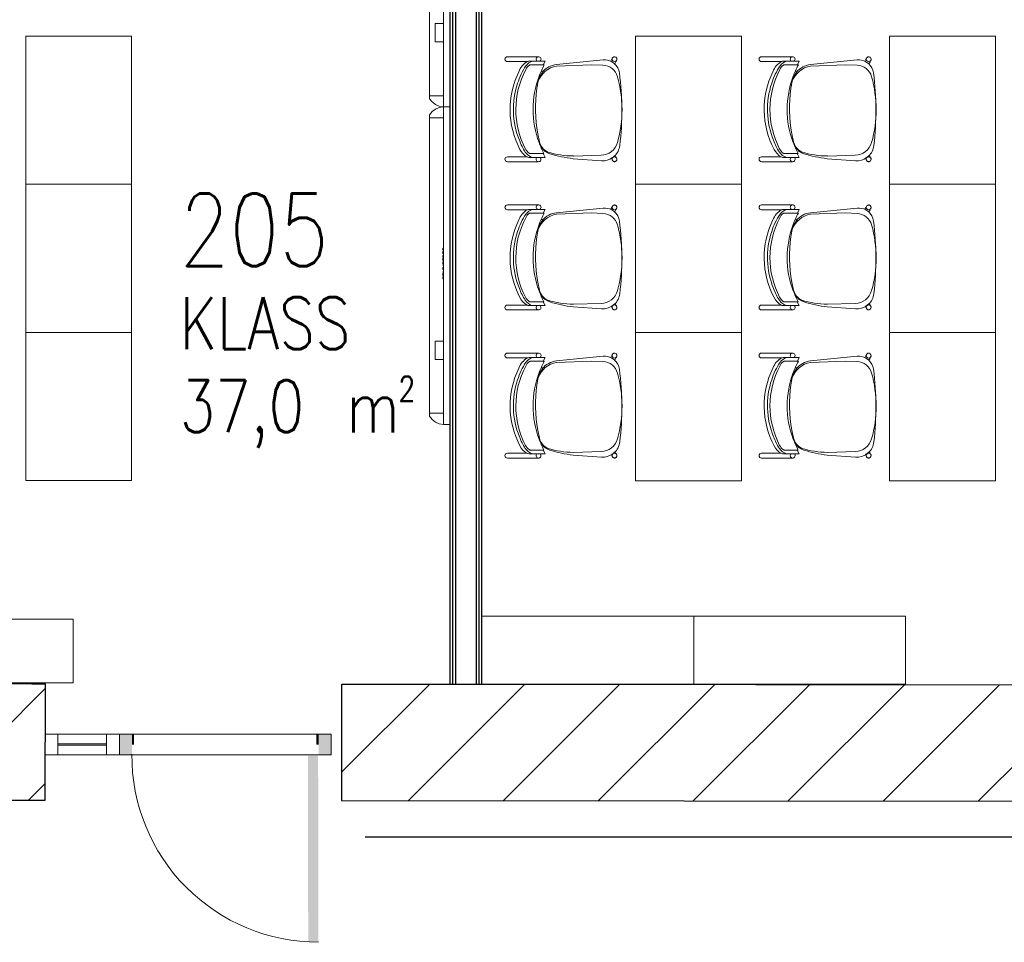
# Model space of a CAD drawing. Header units: millimetres. Extents: x 256092 to 341172, y 103077 to 145077.
# Tile 18 of 139: x 287747 to 292397, y 132751 to 137109. Entities that reach past the tile are written whole.
import ezdxf

# ---------------------------------------------------------------- set-up
doc = ezdxf.new("R2010")
doc.units = ezdxf.units.MM
for name, color, linetype, lineweight in [('0_Avatäited_Klaasitud-uks', 124, 'Continuous', 13), ('2019_DIM', 1, 'Continuous', 25), ('AVATÄIDE', 95, 'Continuous', 13), ('KIPSKARKASS', 5, 'Continuous', 25), ('MÖÖBEL', 30, 'Continuous', 18), ('Q-SPCQ', 250, 'Continuous', 9), ('SEINA VIIRUTUS', 8, 'Continuous', 18)]:
    doc.layers.add(name, color=color, linetype=linetype, lineweight=lineweight)
for name, color, linetype in [('A8HNELIOT', 6, 'Continuous'), ('A8HNUMEROT', 6, 'Continuous'), ('A8HTXT', 3, 'Continuous'), ('SEINAD', 7, 'Continuous')]:
    doc.layers.add(name, color=color, linetype=linetype)
doc.styles.add('S', font='simplex', dxfattribs={"width": 0.8})
doc.linetypes.add('ZIGZAG', pattern='A,0.00254,-5.08,[131,ltypeshp.shx,S=5.08,R=0,X=-5.08,Y=0],-10.16,[131,ltypeshp.shx,S=5.08,R=180,X=5.08,Y=0],-5.08', length=20.32254)
pattern_1 = [(45, (-1047627.23, 105532.54), (-224.5064, 224.5064), [])]

# ---------------------------------------------------------------- blocks, each defined once
blk = doc.blocks.new('A$C666145C2')
at = {"layer": 'AVATÄIDE'}
blk.add_arc((97.6, 57.5), 843.4, 0, 90.4621, dxfattribs=at)
for points in [[(93.5, 957.5), (93.5, 900.9), (0, 957.5), (0, 900.9)], [(46.7, 900.9), (46.7, 890.7), (0, 900.9), (0, 890.7)], [(97, 58.7), (941, 57.5), (97, 104.1), (940.4, 104.1)], [(47.3, 56.6), (47.3, 66.8), (0.5, 56.6), (0.5, 66.8)], [(94, 0), (94, 56.6), (0.5, 0), (0.5, 56.6)]]:
    blk.add_solid(points, dxfattribs=at)
blk = doc.blocks.new('A$C36BD55EA')
at = {"layer": '0_Avatäited_Klaasitud-uks'}
for p, q in [((290, 936.5), (60, 936.5)), ((290, 930.5), (60, 930.5))]:
    blk.add_line(p, q, dxfattribs=at)
for points in [[(0, 884.6), (1350, 884.6), (1350, 982.3), (0, 982.3)], [(60, 884.6), (0, 884.6), (0, 982.3), (60, 982.3)], [(350, 884.6), (290, 884.6), (290, 982.3), (350, 982.3)]]:
    blk.add_lwpolyline(points, close=True, dxfattribs=at)
at = {"layer": 'AVATÄIDE', "linetype": 'Continuous', "xscale": -1.044365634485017, "yscale": 1.044365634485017, "zscale": 1.044365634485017, "rotation": 90.03018427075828}
blk.add_blockref('A$C666145C2', (1350, 982.8), dxfattribs=at)
blk = doc.blocks.new('Chair-Guest-Leg-9to5_Seating-Mesh_Back-1260 - Armless-716973-1_ k sisustuse plaan')
at = {"layer": 'MÖÖBEL'}
for p, q in [((-276, 336.1), (-276, 174.7)), ((-250.7, 231.1), (-250.7, 336.1)), ((249.4, 336.3), (249.4, 232.9)), ((274.8, 174), (274.8, 336.3)), ((-252.6, 165.8), (-252.6, 221.9)), ((-233.4, 147.6), (-233.4, 216.3)), ((232.6, 216.5), (232.6, 148.3)), ((252.1, 164.7), (252.1, 223.5)), ((-252.6, 165.8), (-252.6, 137.5)), ((-202.9, 157.7), (-195, 152.5)), ((-170.2, 167.1), (-174.1, 169.6)), ((170.7, 167.3), (128.7, 177.1)), ((174.8, 170), (170.7, 167.3)), ((200.6, 156.2), (203.7, 158.2)), ((252.1, 138), (252.1, 164.7)), ((-252.6, 137.5), (-233.4, 147.6)), ((-233.4, 147.6), (-233.4, 142.6)), ((232.6, 144.1), (232.6, 148.3)), ((232.6, 148.3), (252.1, 138)), ((-234.8, 78.1), (-259.3, -166.4)), ((-227.3, 78.5), (-233.7, -105.6)), ((240.8, -155.9), (245, -10.3)), ((269.7, -157.5), (259.3, -9)), ((-233.7, -105.6), (-231.4, -165.4)), ((-253.2, -205.9), (-263.3, -211.9)), ((-239.2, -227.1), (-253.2, -205.9)), ((-250.1, -233.6), (-239.2, -227.1)), ((257.6, -209.4), (242, -229.6)), ((242, -229.6), (248.8, -233.6)), ((262, -211.9), (257.6, -209.4))]:
    blk.add_line(p, q, dxfattribs=at)
at = {"layer": 'MÖÖBEL', "flags": 128}
blk.add_lwpolyline([(274.4, -229.4), (274.5, -228.9), (274.6, -228.4), (274.7, -227.9), (274.7, -227.4), (274.8, -226.9), (274.8, -226.4), (274.8, -225.9), (274.8, -225.4), (274.7, -224.9), (274.6, -224.3), (274.6, -223.8)], dxfattribs=at)
at = {"layer": 'MÖÖBEL'}
for centre, radius, start, end in [((-263.4, 336.1), 12.6, 0, 180), ((0.8, -130.5), 452.3, 62.4007, 115.9765), ((262.1, 336.3), 12.7, 0, 180), ((-162.8, 180.8), 101.3, 109.889, 150.2182), ((-37.5, -42.5), 339.6, 106.9496, 124.1788), ((0.8, -155.6), 447.3, 62.3691, 117.8599), ((0.3, -121.6), 426.4, 67.6385, 108.7125), ((61.2, -8.5), 299.1, 56.9541, 70.1829), ((165.5, 184.5), 96.8, 29.9708, 62.4007), ((-190.5, 186.1), 64.5, 125.845, 164.155), ((-234.3, 221.9), 18.3, 154, 180), ((-214, 212.4), 19.8, 155.2915, 168.7085), ((-192, 195.5), 47.3, 110.1671, 147.8329), ((175.5, 178.3), 70.5, 38.5043, 62.3691), ((187.3, 185.3), 67.8, 17.0459, 56.9541), ((226.2, 218.6), 5.69, 16.4561, 38.5043), ((201.4, 211.3), 31.6, 9.4801, 16.4561), ((224.3, 220), 28, 7.2985, 26.7015), ((-263.5, 172.4), 12.7, 30.8599, 178.6805), ((-263.5, 172.4), 12.8, 169.8088, 328.6816), ((1, -295.5), 496.9, 114.2227, 118.1462), ((-102.2, 55.5), 127.2, 110.6022, 169.5862), ((-80.9, -97.1), 282.4, 109.2591, 115.5895), ((-112.2, 49.7), 130.9, 116.3278, 128.7013), ((1, -295.5), 496.9, 69.5261, 110.6259), ((-123.1, 66.9), 110.7, 102.8299, 115.1905), ((-47.5, -265.3), 451.4, 97.8791, 102.8299), ((-5.3, -570.3), 759.2, 79.8398, 97.8791), ((142.8, 50.8), 120.1, 61.2462, 76.6409), ((152.1, 90), 79.9, 25.4078, 76.6409), ((302.2, 439.8), 298.4, 244.7233, 250.7257), ((160.3, 91.5), 76.2, 16.9503, 58.0234), ((1, -295.5), 496.9, 62.2227, 65.9229), ((262.1, 172.5), 12.7, 7.7453, 142.2547), ((262.2, 172.4), 12.7, 217.2568, 7.229), ((-124.7, 67.1), 110.7, 129.4459, 174.2842), ((-250, -17.6), 495, 0.8532, 16.6632), ((-467, -99.6), 731.9, 7.1122, 16.9503), ((-181.4, -174.2), 78.2, 174.2842, 208.1978), ((-149, -162.2), 82.5, 182.2039, 254.3512), ((149, -153.3), 91.9, 285.6253, 358.3667), ((179.4, -163.8), 90.5, 325.1316, 4), ((-263.4, -226.3), 12.7, 95.6656, 284.3344), ((-263.4, -226.2), 12.7, 180, 186.0294), ((-262.9, -226.2), 12.7, 90, 270), ((-262.8, -226.2), 12.7, 89.716, 98.012), ((-259.8, -211.7), 3.51, 183.9649, 212.0351), ((-262.9, -226.2), 12.7, 269.8023, 90.1977), ((-262.8, -226.2), 12.7, 281.988, 332.3493), ((-248.9, -230.9), 3, 204.527, 245.473), ((-181.4, -174.2), 78.2, 220.4118, 262.7791), ((7, 1313.2), 1577.5, 262.7791, 276.6583), ((1.4, 374.4), 639.9, 254.3512, 285.6253), ((179.4, -163.8), 90.5, 276.6583, 317.5576), ((261.5, -226.2), 12.7, 89.8023, 270.1977), ((247.5, -230.9), 3, 294.527, 335.473), ((261.5, -226.2), 12.7, 207.6507, 258.012), ((262, -226.3), 12.7, 255.6656, 84.3344), ((258.4, -211.7), 3.51, 327.9649, 356.3217), ((261.5, -226.2), 12.7, 81.988, 90.284), ((261.5, -226.2), 12.7, 270, 90), ((262.1, -226.2), 12.7, 330, 84.6388)]:
    blk.add_arc(centre, radius, start, end, dxfattribs=at)
for centre, major_axis, start_param, end_param in [((-256.7, -222.8), (-6.6, 10.9), 5.680208, 6.301319), ((-256.7, -222.8), (-6.6, 10.9), 3.159727, 3.807606), ((255.4, -222.8), (6.6, 10.9), 2.475579, 3.123459), ((255.4, -222.8), (6.6, 10.9), 6.265051, 6.886162)]:
    blk.add_ellipse(centre, major_axis=major_axis, ratio=0.063399, start_param=start_param, end_param=end_param, dxfattribs=at)
blk = doc.blocks.new('Smart_Board_4805 - Model TS 600-997127-3_ k sisustuse plaan')
at = {"layer": 'Q-SPCQ'}
for p, q in [((-185.2, 228.3), (-199.5, 228.3)), ((-185.2, 228.3), (-185.2, 161.7)), ((-185.2, 228.3), (1210, 228.3)), ((68.8, 200.3), (156.1, 200.3)), ((68.8, 200.3), (68.8, 161.7)), ((156.1, 161.7), (156.1, 200.3)), ((156.1, 161.7), (156.1, 200.3)), ((1210, 161.7), (1210, 228.3)), ((1210, 228.3), (1224.3, 228.3)), ((-237.6, 161.7), (1262.4, 161.7)), ((-237.6, 130), (-237.6, 161.7)), ((449.1, 164.9), (450.7, 164.9)), ((449.1, 161.7), (449.1, 164.9)), ((450.7, 164.9), (457.2, 164.9)), ((450.7, 161.7), (450.7, 164.9)), ((450.7, 161.7), (450.7, 164.9)), ((457.2, 164.9), (458.9, 164.9)), ((457.2, 161.7), (457.2, 164.9)), ((457.3, 161.7), (457.3, 164.9)), ((458.1, 164.9), (458.1, 161.7)), ((458.9, 161.7), (458.9, 164.9)), ((465.9, 164.9), (466.6, 164.9)), ((465.9, 161.7), (465.9, 164.9)), ((466.6, 164.9), (468.8, 164.9)), ((466.6, 161.7), (466.6, 164.9)), ((468.8, 164.9), (471.9, 164.9)), ((468.8, 161.7), (468.8, 164.9)), ((471.9, 164.9), (476.2, 164.9)), ((471.9, 161.7), (471.9, 164.9)), ((476.2, 164.9), (477.8, 164.9)), ((476.2, 161.7), (476.2, 164.9)), ((476.3, 164.9), (476.3, 161.7)), ((477.1, 161.7), (477.1, 164.9)), ((477.8, 164.9), (477.8, 161.7)), ((486, 164.9), (486.8, 164.9)), ((486, 164.9), (486, 161.7)), ((486.8, 161.7), (486.8, 164.9)), ((494.3, 164.9), (494.7, 164.9)), ((494.3, 161.7), (494.3, 164.9)), ((494.4, 164.9), (495.1, 164.9)), ((494.4, 161.7), (494.4, 164.9)), ((494.7, 164.9), (496.3, 164.9)), ((494.7, 161.7), (494.7, 164.9)), ((494.8, 161.7), (494.8, 164.9)), ((495.1, 164.9), (496.7, 164.9)), ((495.1, 161.7), (495.1, 164.9)), ((496.3, 161.7), (496.3, 164.9)), ((496.7, 164.9), (499.2, 164.9)), ((496.7, 161.7), (496.7, 164.9)), ((499.2, 164.9), (501.5, 164.9)), ((499.2, 161.7), (499.2, 164.9)), ((501.5, 164.9), (503.1, 164.9)), ((501.5, 161.7), (501.5, 164.9)), ((501.9, 161.7), (501.9, 164.9)), ((502, 164.9), (504, 164.9)), ((502, 161.7), (502, 164.9)), ((503.1, 164.9), (503.6, 164.9)), ((503.1, 161.7), (503.1, 164.9)), ((503.2, 161.7), (503.2, 164.9)), ((503.6, 161.7), (503.6, 164.9)), ((504, 164.9), (504, 161.7)), ((512.2, 164.9), (513, 164.9)), ((512.2, 164.9), (512.2, 161.7)), ((513, 161.7), (513, 164.9)), ((519.5, 164.9), (521.2, 164.9)), ((519.5, 161.7), (519.5, 164.9)), ((521.2, 164.9), (524.6, 164.9)), ((521.2, 161.7), (521.2, 164.9)), ((524.6, 164.9), (525.2, 164.9)), ((524.6, 161.7), (524.6, 164.9)), ((525.2, 164.9), (525.9, 164.9)), ((525.2, 161.7), (525.2, 164.9)), ((525.9, 164.9), (529.2, 164.9)), ((525.9, 161.7), (525.9, 164.9)), ((529.2, 164.9), (530.9, 164.9)), ((529.2, 161.7), (529.2, 164.9)), ((530.9, 161.7), (530.9, 164.9)), ((535.9, 164.9), (537.7, 164.9)), ((535.9, 161.7), (535.9, 164.9)), ((537.7, 164.9), (540.1, 164.9)), ((537.7, 161.7), (537.7, 164.9)), ((540.1, 164.9), (541.4, 164.9)), ((540.8, 161.7), (540.8, 164.9)), ((541.4, 164.9), (542.8, 164.9)), ((541.4, 161.7), (541.4, 164.9)), ((541.5, 164.9), (541.5, 161.7)), ((542.3, 161.7), (542.3, 164.9)), ((542.8, 164.9), (545.4, 164.9)), ((545.4, 164.9), (547.2, 164.9)), ((545.4, 161.7), (545.4, 164.9)), ((547.2, 161.7), (547.2, 164.9)), ((552.5, 164.9), (558.7, 164.9)), ((552.5, 161.7), (552.5, 164.9)), ((558.7, 164.9), (560.3, 164.9)), ((558.7, 161.7), (558.7, 164.9)), ((560.3, 161.7), (560.3, 164.9)), ((567.3, 164.9), (568.1, 164.9)), ((567.3, 161.7), (567.3, 164.9)), ((568.1, 164.9), (570.2, 164.9)), ((568.1, 161.7), (568.1, 164.9)), ((570.2, 164.9), (573.3, 164.9)), ((570.2, 161.7), (570.2, 164.9)), ((573.3, 164.9), (577.6, 164.9)), ((573.3, 161.7), (573.3, 164.9)), ((577.6, 164.9), (579.2, 164.9)), ((577.6, 161.7), (577.6, 164.9)), ((577.7, 164.9), (577.7, 161.7)), ((578.5, 161.7), (578.5, 164.9)), ((579.2, 164.9), (579.2, 161.7)), ((585.7, 164.9), (587, 164.9)), ((585.7, 161.7), (585.7, 164.9)), ((586.7, 161.7), (586.7, 164.9)), ((587, 164.9), (588.6, 164.9)), ((587, 161.7), (587, 164.9)), ((587.3, 164.9), (587.9, 164.9)), ((587.3, 161.7), (587.3, 164.9)), ((587.9, 161.7), (587.9, 164.9)), ((588.6, 164.9), (590.4, 164.9)), ((588.6, 161.7), (588.6, 164.9)), ((590.4, 164.9), (595.1, 164.9)), ((590.4, 161.7), (590.4, 164.9)), ((595.1, 161.7), (595.1, 164.9)), ((1262.4, 161.7), (1262.4, 130)), ((1262.4, 130), (-237.6, 130))]:
    blk.add_line(p, q, dxfattribs=at)
at = {"layer": 'Q-SPCQ', "flags": 128}
for points in [[(-199.5, 228.3), (-214.8, 215.6), (-226.6, 199.7), (-234.4, 181.4), (-237.6, 161.7)], [(1262.4, 161.7), (1259.2, 181.4), (1251.5, 199.7), (1239.6, 215.6), (1224.3, 228.3)]]:
    blk.add_lwpolyline(points, dxfattribs=at)
blk = doc.blocks.new('Smart_Board_4805 - Model TS 800-997128-3_ k sisustuse plaan')
at = {"layer": 'Q-SPCQ'}
for p, q in [((-335.2, 228.3), (-349.5, 228.3)), ((-335.2, 228.3), (-335.2, 161.7)), ((-335.2, 228.3), (1360, 228.3)), ((-81.2, 200.3), (6.1, 200.3)), ((-81.2, 200.3), (-81.2, 161.7)), ((6.1, 161.7), (6.1, 200.3)), ((6.1, 161.7), (6.1, 200.3)), ((1360, 161.7), (1360, 228.3)), ((1360, 228.3), (1374.3, 228.3)), ((-387.6, 161.7), (1412.4, 161.7)), ((449.1, 164.9), (450.7, 164.9)), ((449.1, 161.7), (449.1, 164.9)), ((450.7, 164.9), (457.2, 164.9)), ((450.7, 161.7), (450.7, 164.9)), ((450.7, 161.7), (450.7, 164.9)), ((457.2, 164.9), (458.9, 164.9)), ((457.2, 161.7), (457.2, 164.9)), ((457.3, 161.7), (457.3, 164.9)), ((458.1, 164.9), (458.1, 161.7)), ((458.9, 161.7), (458.9, 164.9)), ((465.9, 164.9), (466.6, 164.9)), ((465.9, 161.7), (465.9, 164.9)), ((466.6, 164.9), (468.8, 164.9)), ((466.6, 161.7), (466.6, 164.9)), ((468.8, 164.9), (471.9, 164.9)), ((468.8, 161.7), (468.8, 164.9)), ((471.9, 164.9), (476.2, 164.9)), ((471.9, 161.7), (471.9, 164.9)), ((476.2, 164.9), (477.8, 164.9)), ((476.2, 161.7), (476.2, 164.9)), ((476.3, 164.9), (476.3, 161.7)), ((477.1, 161.7), (477.1, 164.9)), ((477.8, 164.9), (477.8, 161.7)), ((486, 164.9), (486.8, 164.9)), ((486, 164.9), (486, 161.7)), ((486.8, 161.7), (486.8, 164.9)), ((494.3, 164.9), (494.7, 164.9)), ((494.3, 161.7), (494.3, 164.9)), ((494.4, 164.9), (495.1, 164.9)), ((494.4, 161.7), (494.4, 164.9)), ((494.7, 164.9), (496.3, 164.9)), ((494.7, 161.7), (494.7, 164.9)), ((494.8, 161.7), (494.8, 164.9)), ((495.1, 164.9), (496.7, 164.9)), ((495.1, 161.7), (495.1, 164.9)), ((496.3, 161.7), (496.3, 164.9)), ((496.7, 164.9), (499.2, 164.9)), ((496.7, 161.7), (496.7, 164.9)), ((499.2, 164.9), (501.5, 164.9)), ((499.2, 161.7), (499.2, 164.9)), ((501.5, 164.9), (503.1, 164.9)), ((501.5, 161.7), (501.5, 164.9)), ((501.9, 161.7), (501.9, 164.9)), ((502, 164.9), (504, 164.9)), ((502, 161.7), (502, 164.9)), ((503.1, 164.9), (503.6, 164.9)), ((503.1, 161.7), (503.1, 164.9)), ((503.2, 161.7), (503.2, 164.9)), ((503.6, 161.7), (503.6, 164.9)), ((504, 164.9), (504, 161.7)), ((512.2, 164.9), (513, 164.9)), ((512.2, 164.9), (512.2, 161.7)), ((513, 161.7), (513, 164.9)), ((519.5, 164.9), (521.2, 164.9)), ((519.5, 161.7), (519.5, 164.9)), ((521.2, 164.9), (524.6, 164.9)), ((521.2, 161.7), (521.2, 164.9)), ((524.6, 164.9), (525.2, 164.9)), ((524.6, 161.7), (524.6, 164.9)), ((525.2, 164.9), (525.9, 164.9)), ((525.2, 161.7), (525.2, 164.9)), ((525.9, 164.9), (529.2, 164.9)), ((525.9, 161.7), (525.9, 164.9)), ((529.2, 164.9), (530.9, 164.9)), ((529.2, 161.7), (529.2, 164.9)), ((530.9, 161.7), (530.9, 164.9)), ((535.9, 164.9), (537.7, 164.9)), ((535.9, 161.7), (535.9, 164.9)), ((537.7, 164.9), (540.1, 164.9)), ((537.7, 161.7), (537.7, 164.9)), ((540.1, 164.9), (541.4, 164.9)), ((540.8, 161.7), (540.8, 164.9)), ((541.4, 164.9), (542.8, 164.9)), ((541.4, 161.7), (541.4, 164.9)), ((541.5, 164.9), (541.5, 161.7)), ((542.3, 161.7), (542.3, 164.9)), ((542.8, 164.9), (545.4, 164.9)), ((545.4, 164.9), (547.2, 164.9)), ((545.4, 161.7), (545.4, 164.9)), ((547.2, 161.7), (547.2, 164.9)), ((552.5, 164.9), (558.7, 164.9)), ((552.5, 161.7), (552.5, 164.9)), ((558.7, 164.9), (560.3, 164.9)), ((558.7, 161.7), (558.7, 164.9)), ((560.3, 161.7), (560.3, 164.9)), ((567.3, 164.9), (568.1, 164.9)), ((567.3, 161.7), (567.3, 164.9)), ((568.1, 164.9), (570.2, 164.9)), ((568.1, 161.7), (568.1, 164.9)), ((570.2, 164.9), (573.3, 164.9)), ((570.2, 161.7), (570.2, 164.9)), ((573.3, 164.9), (577.6, 164.9)), ((573.3, 161.7), (573.3, 164.9)), ((577.6, 164.9), (579.2, 164.9)), ((577.6, 161.7), (577.6, 164.9)), ((577.7, 164.9), (577.7, 161.7)), ((578.5, 161.7), (578.5, 164.9)), ((579.2, 164.9), (579.2, 161.7)), ((585.7, 164.9), (587, 164.9)), ((585.7, 161.7), (585.7, 164.9)), ((586.7, 161.7), (586.7, 164.9)), ((587, 164.9), (588.6, 164.9)), ((587, 161.7), (587, 164.9)), ((587.3, 164.9), (587.9, 164.9)), ((587.3, 161.7), (587.3, 164.9)), ((587.9, 161.7), (587.9, 164.9)), ((588.6, 164.9), (590.4, 164.9)), ((588.6, 161.7), (588.6, 164.9)), ((590.4, 164.9), (595.1, 164.9)), ((590.4, 161.7), (590.4, 164.9)), ((595.1, 161.7), (595.1, 164.9)), ((1412.4, 161.7), (1412.4, 130)), ((1412.4, 130), (-387.6, 130))]:
    blk.add_line(p, q, dxfattribs=at)
at = {"layer": 'Q-SPCQ', "flags": 128}
for points in [[(-349.5, 228.3), (-364.8, 215.6), (-376.6, 199.7), (-384.4, 181.4), (-387.6, 161.7)], [(1412.4, 161.7), (1409.2, 181.4), (1401.5, 199.7), (1389.6, 215.6), (1374.3, 228.3)]]:
    blk.add_lwpolyline(points, dxfattribs=at)
blk = doc.blocks.new('a8tila')
at = {"layer": 'A8HNELIOT', "color": 1, "style": 'S', "width": 0.8}
for s, height, p in [('2', 120, (1053.5, -651.6)), ('m', 250, (803.5, -801.6))]:
    blk.add_text(s, height=height, dxfattribs=at).set_placement(p)
at = {"layer": 'A8HNELIOT', "style": 'S', "width": 0.8}
blk.add_attdef('TILNEL', (0, -800), '', height=250, dxfattribs=at)
at = {"layer": 'A8HNUMEROT', "style": 'S', "width": 0.8}
blk.add_attdef('TILNUM', (0, 0), '', height=350, dxfattribs=at)
at = {"layer": 'A8HTXT', "style": 'S', "width": 0.8}
blk.add_attdef('TILTXT', (0, -400), '', height=250, dxfattribs=at)

msp = doc.modelspace()

# ---------------------------------------------------------------- hatches: boundary and pattern name
at = {"layer": 'SEINA VIIRUTUS'}
h = msp.add_hatch(dxfattribs=at)
h.set_pattern_fill('ANSI31', color=256, scale=100)
h.set_pattern_definition(pattern_1)
h.paths.add_polyline_path([(282846, 139717.3), (283008.3, 139732.3), (283430.6, 139732.2), (283430.7, 140494.1), (282464.3, 140494.2), (282464.2, 139717.4)])
h.paths.add_polyline_path([(282496.5, 133977.8), (282495.5, 133427.7), (287866.8, 133422.4), (287867.9, 133972.5), (287854.6, 133972.5), (287854.2, 133973), (283011.6, 133977.8), (283012, 134378.8), (282849.8, 134378.4), (282849.8, 134139.8), (282849.9, 133977.5)])
h = msp.add_hatch(dxfattribs=at)
h.set_pattern_fill('ANSI31', color=256, scale=100)
h.set_pattern_definition(pattern_1)
h.paths.add_polyline_path([(289345.6, 139731.5), (289937.3, 139731.4), (290324.6, 139731.3), (290324.7, 140493.2), (289345.7, 140493.3)])
h.paths.add_polyline_path([(289267.9, 133971.1), (289266.8, 133420.9), (292570.3, 133417.6), (292571.4, 133967.8)])

# ---------------------------------------------------------------- linework, layer by layer
at = {"layer": '2019_DIM', "color": 172, "linetype": 'ZIGZAG', "lineweight": 30, "ltscale": 20}
msp.add_line((292450.7, 133248), (289377.5, 133248), dxfattribs=at)
at = {"layer": 'KIPSKARKASS'}
for p, q in [((289779.8, 133970.6), (289779.8, 139731.4)), ((289792.8, 133970.6), (289792.8, 139731.4)), ((289805.8, 133970.5), (289805.8, 139731.4)), ((289903.8, 133970.5), (289903.8, 139731.4)), ((289916.8, 133970.5), (289916.8, 139731.4)), ((289929.8, 133970.4), (289929.8, 139731.4))]:
    msp.add_line(p, q, dxfattribs=at)
at = {"layer": 'MÖÖBEL'}
for points in [[(287775, 137031.7), (287775, 136331.7), (288275, 136331.7), (288275, 137031.7)], [(290654.9, 137031.6), (290654.9, 136331.6), (291154.9, 136331.6), (291154.9, 137031.6)], [(291854.9, 137031.6), (291854.9, 136331.6), (292354.9, 136331.6), (292354.9, 137031.6)], [(287775, 136331.7), (287775, 135631.7), (288275, 135631.7), (288275, 136331.7)], [(290654.9, 136331.6), (290654.9, 135631.6), (291154.9, 135631.6), (291154.9, 136331.6)], [(291854.9, 136331.6), (291854.9, 135631.6), (292354.9, 135631.6), (292354.9, 136331.6)], [(287775, 135631.7), (287775, 134931.7), (288275, 134931.7), (288275, 135631.7)], [(290654.9, 135631.6), (290654.9, 134931.6), (291154.9, 134931.6), (291154.9, 135631.6)], [(291854.9, 135631.6), (291854.9, 134931.6), (292354.9, 134931.6), (292354.9, 135631.6)], [(290929.8, 133970.9), (290929.8, 134290.9), (289929.8, 134290.9), (289929.8, 133970.9)], [(291929.8, 133970.9), (291929.8, 134290.9), (290929.8, 134290.9), (290929.8, 133970.9)], [(286999.6, 133977.3), (287999.6, 133977.3), (287999.6, 134277.3), (286999.6, 134277.3)]]:
    msp.add_lwpolyline(points, close=True, dxfattribs=at)
at = {"layer": 'SEINAD'}
for p, q in [((283011.6, 133977.8), (287804.2, 133973)), ((287804.2, 133973), (287804.6, 133972.5)), ((287804.6, 133972.5), (287867.9, 133972.4)), ((287866.8, 133422.3), (287867.9, 133972.4)), ((289267.4, 133420.9), (289267.9, 133971.1)), ((289267.9, 133971.1), (289779.8, 133970.6)), ((289779.8, 133970.6), (289942.2, 133970.4)), ((289942.2, 133970.4), (292522.4, 133967.8)), ((282495.5, 133427.7), (287866.8, 133422.3)), ((289266.8, 133420.9), (292521.3, 133417.6))]:
    msp.add_line(p, q, dxfattribs=at)

# ---------------------------------------------------------------- block references
at = {"layer": 'A8HTXT'}
ref = msp.add_blockref('a8tila', (288502.3, 135945.1), dxfattribs=dict(at, xscale=0.9800000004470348, yscale=0.9800000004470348, zscale=0.9800000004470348))
ref.add_attrib('TILNUM', '205', (288502.3, 135945.1), dxfattribs={"layer": 'A8HNUMEROT', "color": 1, "height": 343, "style": 'S', "width": 0.8})
ref.add_attrib('TILTXT', 'KLASS', (288502.3, 135553.1), dxfattribs={"color": 1, "height": 245, "style": 'S', "width": 0.8})
ref.add_attrib('TILNEL', '37,0', (288502.3, 135161.1), dxfattribs={"layer": 'A8HNELIOT', "color": 1, "height": 245, "style": 'S', "width": 0.8})
at = {"layer": 'AVATÄIDE'}
msp.add_blockref('A$C36BD55EA', (287867.3, 132751.5), dxfattribs=at)
at = {"layer": 'MÖÖBEL', "xscale": -0.9, "yscale": 0.9, "zscale": 0.9, "rotation": 90}
for p in [(290352.3, 136685.7), (291552.3, 136685.7), (290352.3, 135985.7), (291552.3, 135985.7), (290352.3, 135285.7), (291552.3, 135285.7)]:
    msp.add_blockref('Chair-Guest-Leg-9to5_Seating-Mesh_Back-1260 - Armless-716973-1_ k sisustuse plaan', p, dxfattribs=at)
at = {"layer": 'Q-SPCQ', "rotation": 89.9999999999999}
for name, p in [('Smart_Board_4805 - Model TS 800-997128-3_ k sisustuse plaan', (289909.8, 137085.2)), ('Smart_Board_4805 - Model TS 600-997127-3_ k sisustuse plaan', (289909.8, 135435.2))]:
    msp.add_blockref(name, p, dxfattribs=at)

doc.saveas('drawing.dxf')
